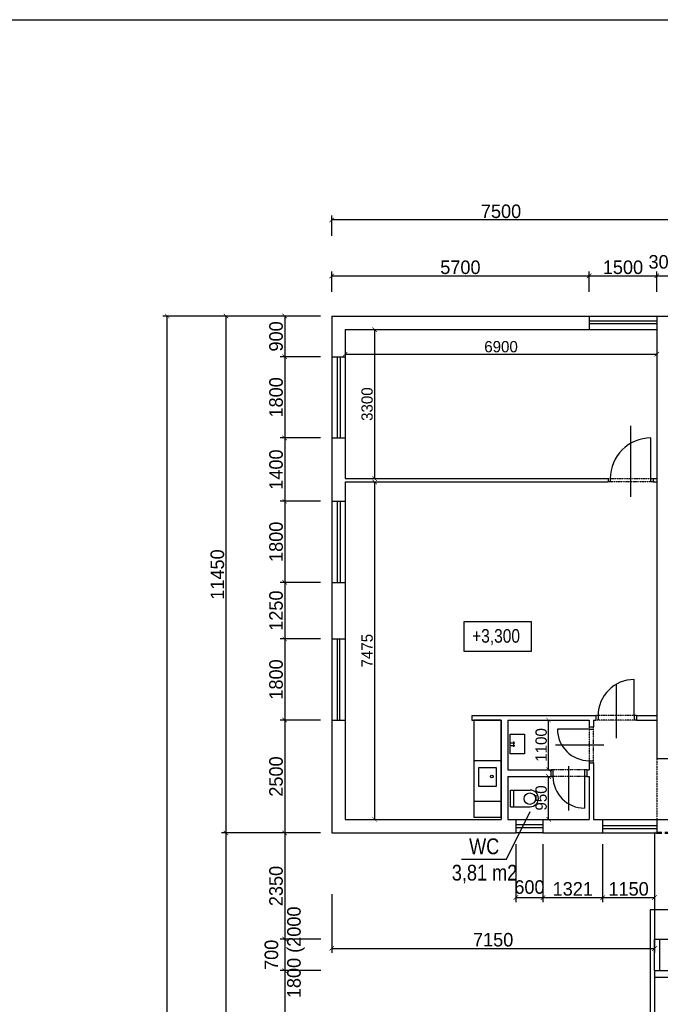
# Model space of a CAD drawing. Header units: millimetres. Extents: x -637441 to -130928, y -380379 to -53767.
# Tile 36 of 193: x -524232 to -510044, y -241704 to -219892. Entities that reach past the tile are written whole.
import ezdxf

# ---------------------------------------------------------------- set-up
doc = ezdxf.new("R2010")
doc.units = ezdxf.units.MM
doc.header["$LTSCALE"] = 10
doc.linetypes.add('ACAD_ISO10W100', pattern=[18.5, 12, -3, 0.5, -3])
doc.linetypes.add('ACAD_ISO12W100', pattern=[22, 12, -3, 0.5, -3, 0.5, -3])
doc.layers.add('_POŽÁR', color=240, linetype='Continuous', lineweight=50)
doc.layers.add('CKKOTY', color=7, linetype='Continuous', lineweight=25)
for name, color, linetype in [('Kóty', 7, 'Continuous'), ('POPIS', 7, 'Continuous'), ('SLABĚ', 7, 'Continuous'), ('Výplně otvorů', 7, 'Continuous'), ('ZARIZOVAKY', 7, 'Continuous'), ('ZDIVO', 6, 'Continuous')]:
    doc.layers.add(name, color=color, linetype=linetype)
doc.styles.add('NARROW', font='txt')
doc.styles.add('TGV styl', font='txt')
doc.dimstyles.new('VNITŘEK 1-200', dxfattribs={"dimtxt": 250, "dimasz": 100, "dimexe": 100, "dimexo": 250, "dimgap": 40, "dimtad": 1, "dimdec": 0, "dimzin": 0, "dimdsep": 46, "dimtxsty": 'TGV styl', "dimblk1": 'ARCHTICK', "dimblk2": 'ARCHTICK', "dimsah": 1, "dimcen": 0.09, "dimclrd": 256, "dimclre": 256, "dimclrt": 220, "dimadec": 0, "dimazin": 0, "dimtfac": 1, "dimtdec": 0, "dimtofl": 0, "dimtmove": 2, "dimatfit": 3, "dimldrblk": 'ARCHTICK', "dimfxl": 150, "dimfxlon": 1, "dimtolj": 1, "dimtzin": 0, "dimarcsym": 0})
doc.dimstyles.new('VNĚJŠEK 1-100', dxfattribs={"dimtxt": 300, "dimasz": 100, "dimexe": 100, "dimexo": 250, "dimgap": 40, "dimtad": 1, "dimdec": 0, "dimzin": 0, "dimdsep": 46, "dimtxsty": 'TGV styl', "dimblk1": 'ARCHTICK', "dimblk2": 'ARCHTICK', "dimsah": 1, "dimcen": 0.09, "dimclrd": 256, "dimclre": 256, "dimclrt": 220, "dimadec": 0, "dimazin": 0, "dimtfac": 1, "dimtdec": 0, "dimtofl": 0, "dimtmove": 2, "dimatfit": 3, "dimldrblk": 'ARCHTICK', "dimfxl": 350, "dimfxlon": 1, "dimtolj": 1, "dimtzin": 0, "dimarcsym": 0})

# ---------------------------------------------------------------- blocks, each defined once
blk = doc.blocks.new('_ArchTick')
at = {"color": 0, "const_width": 0.15}
blk.add_lwpolyline([(-0.5, -0.5), (0.5, 0.5)], dxfattribs=at)
blk = doc.blocks.new('*D190')
at = {"layer": 'DEFPOINTS', "color": 0, "ltscale": 0.35}
for p in [(-517021, -226758), (-517021, -230058), (-516372, -230058)]:
    blk.add_point(p, dxfattribs=at)
at = {"layer": 'Kóty', "lineweight": -2, "ltscale": 0.35}
for p, q in [((-516522, -226758), (-516272, -226758)), ((-516372, -226758), (-516372, -230058)), ((-516522, -230058), (-516272, -230058))]:
    blk.add_line(p, q, dxfattribs=at)
at = {"layer": 'Kóty', "lineweight": -2, "ltscale": 0.35, "xscale": 100, "yscale": 100, "zscale": 100}
for p, rotation in [((-516372, -226758), 90), ((-516372, -230058), 270)]:
    blk.add_blockref('_ArchTick', p, dxfattribs=dict(at, rotation=rotation))
at = {"layer": 'Kóty', "color": 220, "ltscale": 0.35, "insert": (-516537, -228408), "char_height": 250, "attachment_point": 5, "rotation": 90, "style": 'TGV styl'}
blk.add_mtext('\\A1;3300', dxfattribs=at)
blk = doc.blocks.new('*D54')
at = {"layer": 'DEFPOINTS', "color": 0, "ltscale": 0.35}
for p in [(-517021, -230133), (-517021, -237608), (-516372, -237608)]:
    blk.add_point(p, dxfattribs=at)
at = {"layer": 'Kóty', "lineweight": -2, "ltscale": 0.35}
for p, q in [((-516522, -230133), (-516272, -230133)), ((-516372, -230133), (-516372, -237608)), ((-516522, -237608), (-516272, -237608))]:
    blk.add_line(p, q, dxfattribs=at)
at = {"layer": 'Kóty', "lineweight": -2, "ltscale": 0.35, "xscale": 100, "yscale": 100, "zscale": 100}
for p, rotation in [((-516372, -230133), 90), ((-516372, -237608), 270)]:
    blk.add_blockref('_ArchTick', p, dxfattribs=dict(at, rotation=rotation))
at = {"layer": 'Kóty', "color": 220, "ltscale": 0.35, "insert": (-516537, -233870), "char_height": 250, "attachment_point": 5, "rotation": 90, "style": 'TGV styl'}
blk.add_mtext('\\A1;7475', dxfattribs=at)
blk = doc.blocks.new('*D55')
at = {"layer": 'DEFPOINTS', "color": 0, "ltscale": 0.35}
for p in [(-517021, -226758), (-510121, -226758), (-510121, -227302)]:
    blk.add_point(p, dxfattribs=at)
at = {"layer": 'Kóty', "lineweight": -2, "ltscale": 0.35}
for p, q in [((-517021, -227152), (-517021, -227402)), ((-510121, -227152), (-510121, -227402)), ((-517021, -227302), (-510121, -227302))]:
    blk.add_line(p, q, dxfattribs=at)
at = {"layer": 'Kóty', "lineweight": -2, "ltscale": 0.35, "xscale": 100, "yscale": 100, "zscale": 100, "rotation": 180}
blk.add_blockref('_ArchTick', (-517021, -227302), dxfattribs=at)
at = {"layer": 'Kóty', "lineweight": -2, "ltscale": 0.35, "xscale": 100, "yscale": 100, "zscale": 100}
blk.add_blockref('_ArchTick', (-510121, -227302), dxfattribs=at)
at = {"layer": 'Kóty', "color": 220, "ltscale": 0.35, "insert": (-513571, -227137), "char_height": 250, "attachment_point": 5, "style": 'TGV styl'}
blk.add_mtext('\\A1;6900', dxfattribs=at)
blk = doc.blocks.new('*D191')
at = {"layer": 'DEFPOINTS', "color": 0, "ltscale": 0.35}
for p in [(-513421, -236658), (-512517, -236658), (-513421, -237608)]:
    blk.add_point(p, dxfattribs=at)
at = {"layer": 'Kóty', "lineweight": -2, "ltscale": 0.35}
for p, q in [((-512667, -236658), (-512417, -236658)), ((-512517, -237608), (-512517, -236658)), ((-512667, -237608), (-512417, -237608))]:
    blk.add_line(p, q, dxfattribs=at)
at = {"layer": 'Kóty', "lineweight": -2, "ltscale": 0.35, "xscale": 100, "yscale": 100, "zscale": 100}
for p, rotation in [((-512517, -236658), 90), ((-512517, -237608), 270)]:
    blk.add_blockref('_ArchTick', p, dxfattribs=dict(at, rotation=rotation))
at = {"layer": 'Kóty', "color": 220, "ltscale": 0.35, "insert": (-512682, -237133), "char_height": 250, "attachment_point": 5, "rotation": 90, "style": 'TGV styl'}
blk.add_mtext('\\A1;950', dxfattribs=at)
blk = doc.blocks.new('*D192')
at = {"layer": 'DEFPOINTS', "color": 0, "ltscale": 0.35}
for p in [(-513421, -235408), (-512517, -235408), (-513421, -236508)]:
    blk.add_point(p, dxfattribs=at)
at = {"layer": 'Kóty', "lineweight": -2, "ltscale": 0.35}
for p, q in [((-512667, -235408), (-512417, -235408)), ((-512517, -236508), (-512517, -235408)), ((-512667, -236508), (-512417, -236508))]:
    blk.add_line(p, q, dxfattribs=at)
at = {"layer": 'Kóty', "lineweight": -2, "ltscale": 0.35, "xscale": 100, "yscale": 100, "zscale": 100}
for p, rotation in [((-512517, -235408), 90), ((-512517, -236508), 270)]:
    blk.add_blockref('_ArchTick', p, dxfattribs=dict(at, rotation=rotation))
at = {"layer": 'Kóty', "color": 220, "ltscale": 0.35, "insert": (-512682, -235958), "char_height": 250, "attachment_point": 5, "rotation": 90, "style": 'TGV styl'}
blk.add_mtext('\\A1;1100', dxfattribs=at)
blk = doc.blocks.new('*D412')
at = {"layer": 'DEFPOINTS', "color": 0, "ltscale": 0.35}
for p in [(-517321, -226458), (-518363, -227358), (-517321, -227358)]:
    blk.add_point(p, dxfattribs=at)
at = {"layer": 'Kóty', "lineweight": -2, "ltscale": 0.35}
for p, q in [((-517571, -226458), (-518463, -226458)), ((-518363, -226458), (-518363, -227358)), ((-517571, -227358), (-518463, -227358))]:
    blk.add_line(p, q, dxfattribs=at)
at = {"layer": 'Kóty', "lineweight": -2, "ltscale": 0.35, "xscale": 100, "yscale": 100, "zscale": 100}
for p, rotation in [((-518363, -226458), 90), ((-518363, -227358), 270)]:
    blk.add_blockref('_ArchTick', p, dxfattribs=dict(at, rotation=rotation))
at = {"layer": 'Kóty', "color": 220, "ltscale": 0.35, "insert": (-518553, -226908), "char_height": 300, "attachment_point": 5, "rotation": 90, "style": 'TGV styl'}
blk.add_mtext('\\A1;900', dxfattribs=at)
blk = doc.blocks.new('*D413')
at = {"layer": 'DEFPOINTS', "color": 0, "ltscale": 0.35}
for p in [(-517321, -227358), (-518363, -229158), (-517321, -229158)]:
    blk.add_point(p, dxfattribs=at)
at = {"layer": 'Kóty', "lineweight": -2, "ltscale": 0.35}
for p, q in [((-517571, -227358), (-518463, -227358)), ((-518363, -227358), (-518363, -229158)), ((-517571, -229158), (-518463, -229158))]:
    blk.add_line(p, q, dxfattribs=at)
at = {"layer": 'Kóty', "lineweight": -2, "ltscale": 0.35, "xscale": 100, "yscale": 100, "zscale": 100}
for p, rotation in [((-518363, -227358), 90), ((-518363, -229158), 270)]:
    blk.add_blockref('_ArchTick', p, dxfattribs=dict(at, rotation=rotation))
at = {"layer": 'Kóty', "color": 220, "ltscale": 0.35, "insert": (-518553, -228258), "char_height": 300, "attachment_point": 5, "rotation": 90, "style": 'TGV styl'}
blk.add_mtext('\\A1;1800', dxfattribs=at)
blk = doc.blocks.new('*D414')
at = {"layer": 'DEFPOINTS', "color": 0, "ltscale": 0.35}
for p in [(-517321, -229158), (-518363, -230558), (-517321, -230558)]:
    blk.add_point(p, dxfattribs=at)
at = {"layer": 'Kóty', "lineweight": -2, "ltscale": 0.35}
for p, q in [((-517571, -229158), (-518463, -229158)), ((-518363, -229158), (-518363, -230558)), ((-517571, -230558), (-518463, -230558))]:
    blk.add_line(p, q, dxfattribs=at)
at = {"layer": 'Kóty', "lineweight": -2, "ltscale": 0.35, "xscale": 100, "yscale": 100, "zscale": 100}
for p, rotation in [((-518363, -229158), 90), ((-518363, -230558), 270)]:
    blk.add_blockref('_ArchTick', p, dxfattribs=dict(at, rotation=rotation))
at = {"layer": 'Kóty', "color": 220, "ltscale": 0.35, "insert": (-518553, -229858), "char_height": 300, "attachment_point": 5, "rotation": 90, "style": 'TGV styl'}
blk.add_mtext('\\A1;1400', dxfattribs=at)
blk = doc.blocks.new('*D415')
at = {"layer": 'DEFPOINTS', "color": 0, "ltscale": 0.35}
for p in [(-517321, -230558), (-518363, -232358), (-517321, -232358)]:
    blk.add_point(p, dxfattribs=at)
at = {"layer": 'Kóty', "lineweight": -2, "ltscale": 0.35}
for p, q in [((-517571, -230558), (-518463, -230558)), ((-518363, -230558), (-518363, -232358)), ((-517571, -232358), (-518463, -232358))]:
    blk.add_line(p, q, dxfattribs=at)
at = {"layer": 'Kóty', "lineweight": -2, "ltscale": 0.35, "xscale": 100, "yscale": 100, "zscale": 100}
for p, rotation in [((-518363, -230558), 90), ((-518363, -232358), 270)]:
    blk.add_blockref('_ArchTick', p, dxfattribs=dict(at, rotation=rotation))
at = {"layer": 'Kóty', "color": 220, "ltscale": 0.35, "insert": (-518553, -231458), "char_height": 300, "attachment_point": 5, "rotation": 90, "style": 'TGV styl'}
blk.add_mtext('\\A1;1800', dxfattribs=at)
blk = doc.blocks.new('*D416')
at = {"layer": 'DEFPOINTS', "color": 0, "ltscale": 0.35}
for p in [(-517321, -232358), (-518363, -233608), (-517321, -233608)]:
    blk.add_point(p, dxfattribs=at)
at = {"layer": 'Kóty', "lineweight": -2, "ltscale": 0.35}
for p, q in [((-517571, -232358), (-518463, -232358)), ((-518363, -232358), (-518363, -233608)), ((-517571, -233608), (-518463, -233608))]:
    blk.add_line(p, q, dxfattribs=at)
at = {"layer": 'Kóty', "lineweight": -2, "ltscale": 0.35, "xscale": 100, "yscale": 100, "zscale": 100}
for p, rotation in [((-518363, -232358), 90), ((-518363, -233608), 270)]:
    blk.add_blockref('_ArchTick', p, dxfattribs=dict(at, rotation=rotation))
at = {"layer": 'Kóty', "color": 220, "ltscale": 0.35, "insert": (-518553, -232983), "char_height": 300, "attachment_point": 5, "rotation": 90, "style": 'TGV styl'}
blk.add_mtext('\\A1;1250', dxfattribs=at)
blk = doc.blocks.new('*D417')
at = {"layer": 'DEFPOINTS', "color": 0, "ltscale": 0.35}
for p in [(-517321, -233608), (-518363, -235408), (-517321, -235408)]:
    blk.add_point(p, dxfattribs=at)
at = {"layer": 'Kóty', "lineweight": -2, "ltscale": 0.35}
for p, q in [((-517571, -233608), (-518463, -233608)), ((-518363, -233608), (-518363, -235408)), ((-517571, -235408), (-518463, -235408))]:
    blk.add_line(p, q, dxfattribs=at)
at = {"layer": 'Kóty', "lineweight": -2, "ltscale": 0.35, "xscale": 100, "yscale": 100, "zscale": 100}
for p, rotation in [((-518363, -233608), 90), ((-518363, -235408), 270)]:
    blk.add_blockref('_ArchTick', p, dxfattribs=dict(at, rotation=rotation))
at = {"layer": 'Kóty', "color": 220, "ltscale": 0.35, "insert": (-518553, -234508), "char_height": 300, "attachment_point": 5, "rotation": 90, "style": 'TGV styl'}
blk.add_mtext('\\A1;1800', dxfattribs=at)
blk = doc.blocks.new('*D418')
at = {"layer": 'DEFPOINTS', "color": 0, "ltscale": 0.35}
for p in [(-517321, -235408), (-518363, -237908), (-517321, -237908)]:
    blk.add_point(p, dxfattribs=at)
at = {"layer": 'Kóty', "lineweight": -2, "ltscale": 0.35}
for p, q in [((-517571, -235408), (-518463, -235408)), ((-518363, -235408), (-518363, -237908)), ((-517571, -237908), (-518463, -237908))]:
    blk.add_line(p, q, dxfattribs=at)
at = {"layer": 'Kóty', "lineweight": -2, "ltscale": 0.35, "xscale": 100, "yscale": 100, "zscale": 100}
for p, rotation in [((-518363, -235408), 90), ((-518363, -237908), 270)]:
    blk.add_blockref('_ArchTick', p, dxfattribs=dict(at, rotation=rotation))
at = {"layer": 'Kóty', "color": 220, "ltscale": 0.35, "insert": (-518553, -236658), "char_height": 300, "attachment_point": 5, "rotation": 90, "style": 'TGV styl'}
blk.add_mtext('\\A1;2500', dxfattribs=at)
blk = doc.blocks.new('*D419')
at = {"layer": 'DEFPOINTS', "color": 0, "ltscale": 0.35}
for p in [(-517321, -237908), (-518363, -240258), (-510171, -240258)]:
    blk.add_point(p, dxfattribs=at)
at = {"layer": 'Kóty', "lineweight": -2, "ltscale": 0.35}
for p, q in [((-517571, -237908), (-518463, -237908)), ((-518363, -237908), (-518363, -240258)), ((-517563, -240258), (-518463, -240258))]:
    blk.add_line(p, q, dxfattribs=at)
at = {"layer": 'Kóty', "lineweight": -2, "ltscale": 0.35, "xscale": 100, "yscale": 100, "zscale": 100}
for p, rotation in [((-518363, -237908), 90), ((-518363, -240258), 270)]:
    blk.add_blockref('_ArchTick', p, dxfattribs=dict(at, rotation=rotation))
at = {"layer": 'Kóty', "color": 220, "ltscale": 0.35, "insert": (-518553, -239083), "char_height": 300, "attachment_point": 5, "rotation": 90, "style": 'TGV styl'}
blk.add_mtext('\\A1;2350', dxfattribs=at)
blk = doc.blocks.new('*D420')
at = {"layer": 'DEFPOINTS', "color": 0, "ltscale": 0.35}
for p in [(-510171, -240258), (-518363, -240958), (-510171, -240958)]:
    blk.add_point(p, dxfattribs=at)
at = {"layer": 'Kóty', "lineweight": -2, "ltscale": 0.35}
for p, q in [((-517563, -240258), (-518463, -240258)), ((-518363, -240258), (-518363, -240958)), ((-517563, -240958), (-518463, -240958))]:
    blk.add_line(p, q, dxfattribs=at)
at = {"layer": 'Kóty', "lineweight": -2, "ltscale": 0.35, "xscale": 100, "yscale": 100, "zscale": 100}
for p, rotation in [((-518363, -240258), 90), ((-518363, -240958), 270)]:
    blk.add_blockref('_ArchTick', p, dxfattribs=dict(at, rotation=rotation))
at = {"layer": 'Kóty', "color": 220, "ltscale": 0.35, "insert": (-518363, -240608), "char_height": 300, "attachment_point": 5, "rotation": 90, "style": 'TGV styl'}
blk.add_mtext('\\A1;700\\P 1800 (2000', dxfattribs=at)
blk = doc.blocks.new('*D421')
at = {"layer": 'DEFPOINTS', "color": 0, "ltscale": 0.35}
for p in [(-510171, -240958), (-518363, -247278), (-510171, -247278)]:
    blk.add_point(p, dxfattribs=at)
at = {"layer": 'Kóty', "lineweight": -2, "ltscale": 0.35}
for p, q in [((-517563, -240958), (-518463, -240958)), ((-518363, -240958), (-518363, -247278)), ((-517563, -247278), (-518463, -247278))]:
    blk.add_line(p, q, dxfattribs=at)
at = {"layer": 'Kóty', "lineweight": -2, "ltscale": 0.35, "xscale": 100, "yscale": 100, "zscale": 100}
for p, rotation in [((-518363, -240958), 90), ((-518363, -247278), 270)]:
    blk.add_blockref('_ArchTick', p, dxfattribs=dict(at, rotation=rotation))
at = {"layer": 'Kóty', "color": 220, "ltscale": 0.35, "insert": (-518553, -244118), "char_height": 300, "attachment_point": 5, "rotation": 90, "style": 'TGV styl'}
blk.add_mtext('\\A1;6320', dxfattribs=at)
blk = doc.blocks.new('*D428')
at = {"layer": 'DEFPOINTS', "color": 0, "ltscale": 0.35}
for p in [(-517321, -226458), (-519663, -237908), (-517321, -237908)]:
    blk.add_point(p, dxfattribs=at)
at = {"layer": 'Kóty', "lineweight": -2, "ltscale": 0.35}
for p, q in [((-518463, -226458), (-519763, -226458)), ((-519663, -226458), (-519663, -237908)), ((-518463, -237908), (-519763, -237908))]:
    blk.add_line(p, q, dxfattribs=at)
at = {"layer": 'Kóty', "lineweight": -2, "ltscale": 0.35, "xscale": 100, "yscale": 100, "zscale": 100}
for p, rotation in [((-519663, -226458), 90), ((-519663, -237908), 270)]:
    blk.add_blockref('_ArchTick', p, dxfattribs=dict(at, rotation=rotation))
at = {"layer": 'Kóty', "color": 220, "ltscale": 0.35, "insert": (-519853, -232183), "char_height": 300, "attachment_point": 5, "rotation": 90, "style": 'TGV styl'}
blk.add_mtext('\\A1;11450', dxfattribs=at)
blk = doc.blocks.new('*D429')
at = {"layer": 'DEFPOINTS', "color": 0, "ltscale": 0.35}
for p in [(-517321, -237908), (-519663, -256068), (-510371, -256068)]:
    blk.add_point(p, dxfattribs=at)
at = {"layer": 'Kóty', "lineweight": -2, "ltscale": 0.35}
for p, q in [((-518463, -237908), (-519763, -237908)), ((-519663, -237908), (-519663, -256068)), ((-518463, -256068), (-519763, -256068))]:
    blk.add_line(p, q, dxfattribs=at)
at = {"layer": 'Kóty', "lineweight": -2, "ltscale": 0.35, "xscale": 100, "yscale": 100, "zscale": 100}
for p, rotation in [((-519663, -237908), 90), ((-519663, -256068), 270)]:
    blk.add_blockref('_ArchTick', p, dxfattribs=dict(at, rotation=rotation))
at = {"layer": 'Kóty', "color": 220, "ltscale": 0.35, "insert": (-519853, -246988), "char_height": 300, "attachment_point": 5, "rotation": 90, "style": 'TGV styl'}
blk.add_mtext('\\A1;18160', dxfattribs=at)
blk = doc.blocks.new('*D62')
at = {"layer": 'DEFPOINTS', "color": 0, "ltscale": 0.35}
for p in [(-520963, -226458), (-517746, -226458), (-510796, -286848)]:
    blk.add_point(p, dxfattribs=at)
at = {"layer": 'Kóty', "lineweight": -2, "ltscale": 0.35}
for p, q in [((-519763, -226458), (-521063, -226458)), ((-520963, -286848), (-520963, -226458)), ((-519763, -286848), (-521063, -286848))]:
    blk.add_line(p, q, dxfattribs=at)
at = {"layer": 'Kóty', "lineweight": -2, "ltscale": 0.35, "xscale": 100, "yscale": 100, "zscale": 100}
for p, rotation in [((-520963, -226458), 90), ((-520963, -286848), 270)]:
    blk.add_blockref('_ArchTick', p, dxfattribs=dict(at, rotation=rotation))
at = {"layer": 'Kóty', "color": 220, "ltscale": 0.35, "insert": (-521153, -256653), "char_height": 300, "attachment_point": 5, "rotation": 90, "style": 'TGV styl'}
blk.add_mtext('\\A1;60390', dxfattribs=at)
blk = doc.blocks.new('*D430')
at = {"layer": 'DEFPOINTS', "color": 0, "ltscale": 0.35}
for p in [(-513242, -237908), (-512642, -237908), (-512642, -239339)]:
    blk.add_point(p, dxfattribs=at)
at = {"layer": 'Kóty', "lineweight": -2, "ltscale": 0.35}
for p, q in [((-513242, -238158), (-513242, -239439)), ((-512642, -238158), (-512642, -239439)), ((-513242, -239339), (-512642, -239339))]:
    blk.add_line(p, q, dxfattribs=at)
at = {"layer": 'Kóty', "lineweight": -2, "ltscale": 0.35, "xscale": 100, "yscale": 100, "zscale": 100, "rotation": 180}
blk.add_blockref('_ArchTick', (-513242, -239339), dxfattribs=at)
at = {"layer": 'Kóty', "lineweight": -2, "ltscale": 0.35, "xscale": 100, "yscale": 100, "zscale": 100}
blk.add_blockref('_ArchTick', (-512642, -239339), dxfattribs=at)
at = {"layer": 'Kóty', "color": 220, "ltscale": 0.35, "insert": (-512942, -239108), "char_height": 300, "attachment_point": 5, "style": 'TGV styl'}
blk.add_mtext('\\A1;600', dxfattribs=at)
blk = doc.blocks.new('*D431')
at = {"layer": 'DEFPOINTS', "color": 0, "ltscale": 0.35}
for p in [(-512642, -237908), (-511321, -237908), (-511321, -239339)]:
    blk.add_point(p, dxfattribs=at)
at = {"layer": 'Kóty', "lineweight": -2, "ltscale": 0.35}
for p, q in [((-512642, -238158), (-512642, -239439)), ((-511321, -238158), (-511321, -239439)), ((-512642, -239339), (-511321, -239339))]:
    blk.add_line(p, q, dxfattribs=at)
at = {"layer": 'Kóty', "lineweight": -2, "ltscale": 0.35, "xscale": 100, "yscale": 100, "zscale": 100, "rotation": 180}
blk.add_blockref('_ArchTick', (-512642, -239339), dxfattribs=at)
at = {"layer": 'Kóty', "lineweight": -2, "ltscale": 0.35, "xscale": 100, "yscale": 100, "zscale": 100}
blk.add_blockref('_ArchTick', (-511321, -239339), dxfattribs=at)
at = {"layer": 'Kóty', "color": 220, "ltscale": 0.35, "insert": (-511982, -239149), "char_height": 300, "attachment_point": 5, "style": 'TGV styl'}
blk.add_mtext('\\A1;1321', dxfattribs=at)
blk = doc.blocks.new('*D432')
at = {"layer": 'DEFPOINTS', "color": 0, "ltscale": 0.35}
for p in [(-511321, -237908), (-510171, -237908), (-510171, -239339)]:
    blk.add_point(p, dxfattribs=at)
at = {"layer": 'Kóty', "lineweight": -2, "ltscale": 0.35}
for p, q in [((-511321, -238158), (-511321, -239439)), ((-510171, -238158), (-510171, -239439)), ((-511321, -239339), (-510171, -239339))]:
    blk.add_line(p, q, dxfattribs=at)
at = {"layer": 'Kóty', "lineweight": -2, "ltscale": 0.35, "xscale": 100, "yscale": 100, "zscale": 100, "rotation": 180}
blk.add_blockref('_ArchTick', (-511321, -239339), dxfattribs=at)
at = {"layer": 'Kóty', "lineweight": -2, "ltscale": 0.35, "xscale": 100, "yscale": 100, "zscale": 100}
blk.add_blockref('_ArchTick', (-510171, -239339), dxfattribs=at)
at = {"layer": 'Kóty', "color": 220, "ltscale": 0.35, "insert": (-510746, -239149), "char_height": 300, "attachment_point": 5, "style": 'TGV styl'}
blk.add_mtext('\\A1;1150', dxfattribs=at)
blk = doc.blocks.new('*D433')
at = {"layer": 'DEFPOINTS', "color": 0, "ltscale": 0.35}
for p in [(-517321, -237908), (-510171, -237908), (-510171, -240465)]:
    blk.add_point(p, dxfattribs=at)
at = {"layer": 'Kóty', "lineweight": -2, "ltscale": 0.35}
for p, q in [((-517321, -239265), (-517321, -240565)), ((-510171, -239265), (-510171, -240565)), ((-517321, -240465), (-510171, -240465))]:
    blk.add_line(p, q, dxfattribs=at)
at = {"layer": 'Kóty', "lineweight": -2, "ltscale": 0.35, "xscale": 100, "yscale": 100, "zscale": 100, "rotation": 180}
blk.add_blockref('_ArchTick', (-517321, -240465), dxfattribs=at)
at = {"layer": 'Kóty', "lineweight": -2, "ltscale": 0.35, "xscale": 100, "yscale": 100, "zscale": 100}
blk.add_blockref('_ArchTick', (-510171, -240465), dxfattribs=at)
at = {"layer": 'Kóty', "color": 220, "ltscale": 0.35, "insert": (-513746, -240275), "char_height": 300, "attachment_point": 5, "style": 'TGV styl'}
blk.add_mtext('\\A1;7150', dxfattribs=at)
blk = doc.blocks.new('*D434')
at = {"layer": 'DEFPOINTS', "color": 0, "ltscale": 0.35}
for p in [(-511621, -225568), (-517321, -226458), (-511621, -226458)]:
    blk.add_point(p, dxfattribs=at)
at = {"layer": 'Kóty', "lineweight": -2, "ltscale": 0.35}
for p, q in [((-517321, -225918), (-517321, -225468)), ((-511621, -225918), (-511621, -225468)), ((-517321, -225568), (-511621, -225568))]:
    blk.add_line(p, q, dxfattribs=at)
at = {"layer": 'Kóty', "lineweight": -2, "ltscale": 0.35, "xscale": 100, "yscale": 100, "zscale": 100, "rotation": 180}
blk.add_blockref('_ArchTick', (-517321, -225568), dxfattribs=at)
at = {"layer": 'Kóty', "lineweight": -2, "ltscale": 0.35, "xscale": 100, "yscale": 100, "zscale": 100}
blk.add_blockref('_ArchTick', (-511621, -225568), dxfattribs=at)
at = {"layer": 'Kóty', "color": 220, "ltscale": 0.35, "insert": (-514471, -225378), "char_height": 300, "attachment_point": 5, "style": 'TGV styl'}
blk.add_mtext('\\A1;5700', dxfattribs=at)
blk = doc.blocks.new('*D435')
at = {"layer": 'DEFPOINTS', "color": 0, "ltscale": 0.35}
for p in [(-510121, -225568), (-511621, -226458), (-510121, -226458)]:
    blk.add_point(p, dxfattribs=at)
at = {"layer": 'Kóty', "lineweight": -2, "ltscale": 0.35}
for p, q in [((-511621, -225918), (-511621, -225468)), ((-510121, -225918), (-510121, -225468)), ((-511621, -225568), (-510121, -225568))]:
    blk.add_line(p, q, dxfattribs=at)
at = {"layer": 'Kóty', "lineweight": -2, "ltscale": 0.35, "xscale": 100, "yscale": 100, "zscale": 100, "rotation": 180}
blk.add_blockref('_ArchTick', (-511621, -225568), dxfattribs=at)
at = {"layer": 'Kóty', "lineweight": -2, "ltscale": 0.35, "xscale": 100, "yscale": 100, "zscale": 100}
blk.add_blockref('_ArchTick', (-510121, -225568), dxfattribs=at)
at = {"layer": 'Kóty', "color": 220, "ltscale": 0.35, "insert": (-510871, -225378), "char_height": 300, "attachment_point": 5, "style": 'TGV styl'}
blk.add_mtext('\\A1;1500', dxfattribs=at)
blk = doc.blocks.new('*D436')
at = {"layer": 'DEFPOINTS', "color": 0, "ltscale": 0.35}
for p in [(-509821, -225568), (-510121, -226458), (-509821, -226458)]:
    blk.add_point(p, dxfattribs=at)
at = {"layer": 'Kóty', "lineweight": -2, "ltscale": 0.35}
for p, q in [((-510121, -225918), (-510121, -225468)), ((-509821, -225918), (-509821, -225468)), ((-510121, -225568), (-509821, -225568))]:
    blk.add_line(p, q, dxfattribs=at)
at = {"layer": 'Kóty', "lineweight": -2, "ltscale": 0.35, "xscale": 100, "yscale": 100, "zscale": 100, "rotation": 180}
blk.add_blockref('_ArchTick', (-510121, -225568), dxfattribs=at)
at = {"layer": 'Kóty', "lineweight": -2, "ltscale": 0.35, "xscale": 100, "yscale": 100, "zscale": 100}
blk.add_blockref('_ArchTick', (-509821, -225568), dxfattribs=at)
at = {"layer": 'Kóty', "color": 220, "ltscale": 0.35, "insert": (-509971, -225258), "char_height": 300, "attachment_point": 5, "style": 'TGV styl'}
blk.add_mtext('\\A1;300', dxfattribs=at)
blk = doc.blocks.new('*D440')
at = {"layer": 'DEFPOINTS', "color": 0, "ltscale": 0.35}
for p in [(-517321, -224328), (-517321, -226458), (-509821, -226458)]:
    blk.add_point(p, dxfattribs=at)
at = {"layer": 'Kóty', "lineweight": -2, "ltscale": 0.35}
for p, q in [((-517321, -224678), (-517321, -224228)), ((-509821, -224678), (-509821, -224228)), ((-509821, -224328), (-517321, -224328))]:
    blk.add_line(p, q, dxfattribs=at)
at = {"layer": 'Kóty', "lineweight": -2, "ltscale": 0.35, "xscale": 100, "yscale": 100, "zscale": 100, "rotation": 180}
blk.add_blockref('_ArchTick', (-517321, -224328), dxfattribs=at)
at = {"layer": 'Kóty', "lineweight": -2, "ltscale": 0.35, "xscale": 100, "yscale": 100, "zscale": 100}
blk.add_blockref('_ArchTick', (-509821, -224328), dxfattribs=at)
at = {"layer": 'Kóty', "color": 220, "ltscale": 0.35, "insert": (-513571, -224138), "char_height": 300, "attachment_point": 5, "style": 'TGV styl'}
blk.add_mtext('\\A1;7500', dxfattribs=at)

msp = doc.modelspace()

# ---------------------------------------------------------------- linework, layer by layer
at = {"layer": '_POŽÁR', "linetype": 'ACAD_ISO10W100'}
msp.add_line((-509821.228, -237907.964), (-510171.228, -237907.964), dxfattribs=at)
at = {"layer": 'CKKOTY', "color": 7}
msp.add_lwpolyline([(-529386.051, -219891.55), (-434886.051, -219891.55), (-434886.051, -308991.55), (-529386.051, -308991.55)], close=True, dxfattribs=at)
at = {"layer": 'Kóty'}
for p, q in [((-510701.228, -228890.031), (-510701.228, -230460.267)), ((-511021.228, -234629.889), (-511021.228, -235810.267)), ((-512366.336, -235957.964), (-511296.051, -235957.964)), ((-512073.71, -236429.048), (-512073.71, -237406.79))]:
    msp.add_line(p, q, dxfattribs=at)
at = {"layer": 'Kóty', "ltscale": 0.35}
for p, q in [((-513448.961, -238486.769), (-512926.674, -237430.784)), ((-514448.961, -238486.769), (-513448.961, -238486.769))]:
    msp.add_line(p, q, dxfattribs=at)
at = {"layer": 'Kóty'}
msp.add_lwpolyline([(-514397.842, -233878.955), (-512894.012, -233878.955), (-512894.012, -233228.411), (-514397.842, -233228.411)], close=True, dxfattribs=at)
at = {"layer": 'SLABĚ'}
for p, q in [((-511621.228, -226457.964), (-510121.228, -226457.964)), ((-511621.228, -226757.964), (-510121.228, -226757.964)), ((-517321.228, -227357.964), (-517321.228, -229157.964)), ((-517021.228, -227357.964), (-517021.228, -229157.964)), ((-517321.228, -230557.964), (-517321.228, -232357.964)), ((-517021.228, -230557.964), (-517021.228, -232357.964)), ((-517321.228, -233607.964), (-517321.228, -235407.964)), ((-517021.228, -233607.964), (-517021.228, -235407.964)), ((-513571.228, -236307.941), (-514171.228, -236307.941)), ((-513571.228, -237207.941), (-514171.228, -237207.941)), ((-513242.242, -237607.964), (-512642.242, -237607.964)), ((-511321.228, -237607.964), (-510121.228, -237607.964)), ((-512642.242, -237907.964), (-513242.242, -237907.964)), ((-511321.228, -237907.964), (-510171.228, -237907.964)), ((-510271.228, -239607.964), (-510271.228, -249357.964)), ((-510171.228, -239607.964), (-510271.228, -239607.964)), ((-510171.228, -239607.964), (-510171.228, -240257.964))]:
    msp.add_line(p, q, dxfattribs=at)
at = {"layer": 'SLABĚ', "linetype": 'ACAD_ISO12W100', "ltscale": 0.25}
msp.add_line((-510121.228, -236257.964), (-510121.228, -237607.964), dxfattribs=at)
at = {"layer": 'SLABĚ', "ltscale": 0.35}
for p, q in [((-509871.228, -239607.964), (-510171.228, -239607.964)), ((-510171.228, -240957.964), (-510171.228, -240257.964))]:
    msp.add_line(p, q, dxfattribs=at)
at = {"layer": 'SLABĚ'}
msp.add_lwpolyline([(-513571.228, -235407.964), (-514171.228, -235407.964), (-514171.228, -237557.964), (-513571.228, -237557.964)], close=True, dxfattribs=at)
at = {"layer": 'Výplně otvorů'}
for p, q in [((-511621.228, -226564.212), (-510121.228, -226564.212)), ((-511621.228, -226624.577), (-510121.228, -226624.577)), ((-517200.251, -227357.964), (-517200.251, -229157.964)), ((-517134.188, -227357.964), (-517134.188, -229157.964)), ((-510251.228, -230132.964), (-510251.228, -229157.964)), ((-517200.251, -230557.964), (-517200.251, -232357.964)), ((-517134.188, -230557.964), (-517134.188, -232357.964)), ((-517200.251, -233607.964), (-517200.251, -235407.964)), ((-517146.515, -233607.964), (-517146.515, -235407.964)), ((-510621.228, -235307.964), (-510621.228, -234507.964)), ((-511421.228, -235307.964), (-511421.228, -235407.964)), ((-510621.228, -235307.964), (-510621.228, -235407.964)), ((-511621.228, -235607.964), (-512321.228, -235607.964)), ((-511621.228, -235607.964), (-511521.228, -235607.964)), ((-511621.228, -236307.964), (-511521.228, -236307.964)), ((-512421.228, -236507.964), (-512421.228, -236657.964)), ((-511721.228, -236507.964), (-511721.228, -236657.964)), ((-511721.228, -236657.964), (-511721.228, -237357.964)), ((-513242.242, -237718.997), (-512642.242, -237718.997)), ((-511321.228, -237740.529), (-510121.228, -237740.529)), ((-513242.242, -237784.824), (-512642.242, -237784.824)), ((-511321.228, -237806.233), (-510121.228, -237806.233)), ((-509871.228, -241107.964), (-510171.228, -241107.964))]:
    msp.add_line(p, q, dxfattribs=at)
at = {"layer": 'Výplně otvorů', "linetype": 'ACAD_ISO12W100', "lineweight": -3, "ltscale": 0.175}
for p, q in [((-511201.228, -230057.964), (-510201.228, -230057.964)), ((-510201.228, -230132.964), (-511201.228, -230132.964)), ((-510571.228, -235307.964), (-511471.228, -235307.964)), ((-511621.228, -235557.964), (-511621.228, -236357.964)), ((-511521.228, -236357.964), (-511521.228, -235557.964)), ((-510571.228, -235405.803), (-511471.228, -235405.803)), ((-511671.228, -236507.964), (-512471.228, -236507.964)), ((-511671.228, -236657.964), (-512471.228, -236657.964))]:
    msp.add_line(p, q, dxfattribs=at)
at = {"layer": 'Výplně otvorů', "ltscale": 0.35}
for p, q in [((-511151.228, -230057.964), (-511151.228, -230132.964)), ((-510051.228, -240957.964), (-510051.228, -240257.964))]:
    msp.add_line(p, q, dxfattribs=at)
for centre, radius, start, end in [((-510251.228, -230057.964), 900, 90, 180), ((-510621.228, -235307.964), 800, 90, 180), ((-511621.228, -235607.964), 700, 180, 270), ((-511721.228, -236657.964), 700, 180, 270)]:
    msp.add_arc(centre, radius, start, end, dxfattribs=at)
at = {"layer": 'ZARIZOVAKY'}
for p, q in [((-513373.436, -235717.654), (-513053.436, -235717.654)), ((-513373.436, -235717.654), (-513373.436, -236157.654)), ((-513053.436, -235717.654), (-513053.436, -236157.654)), ((-513373.436, -235909.654), (-513266.236, -235909.654)), ((-513373.436, -235970.454), (-513266.236, -235970.454)), ((-513296.636, -235884.854), (-513296.636, -236000.054)), ((-513053.436, -236157.654), (-513373.436, -236157.654)), ((-513362.145, -236957.812), (-512923.674, -236957.812)), ((-513362.145, -237327.812), (-513362.145, -236957.812)), ((-513291.724, -236957.812), (-513291.724, -237327.812)), ((-513362.145, -237327.812), (-512923.674, -237327.812))]:
    msp.add_line(p, q, dxfattribs=at)
msp.add_lwpolyline([(-513669.647, -236467.964), (-514069.647, -236467.964), (-514069.647, -236867.964), (-513669.647, -236867.964)], close=True, dxfattribs=at)
for centre, radius in [((-513777.289, -236657.401), 30), ((-512934.676, -237148.084), 126.207)]:
    msp.add_circle(centre, radius, dxfattribs=at)
msp.add_arc((-512927.178, -237142.812), 185.033, 271.0849231, 88.9150769, dxfattribs=at)
at = {"layer": 'ZDIVO'}
for p, q in [((-517321.228, -226457.964), (-511621.228, -226457.964)), ((-517321.228, -226457.964), (-517321.228, -227357.964)), ((-514371.228, -226457.964), (-511621.228, -226457.964)), ((-511621.228, -226457.964), (-511621.228, -226757.964)), ((-510121.228, -226457.964), (-510121.228, -236257.964)), ((-510121.228, -226457.964), (-509821.228, -226457.964)), ((-517021.228, -226757.964), (-511771.228, -226757.964)), ((-517021.228, -226757.964), (-517021.228, -227357.964)), ((-514371.228, -226757.964), (-511621.228, -226757.964)), ((-517321.228, -227357.964), (-517021.228, -227357.964)), ((-517321.228, -229157.964), (-517321.228, -230557.964)), ((-517321.228, -229157.964), (-517021.228, -229157.964)), ((-517021.228, -229157.964), (-517021.228, -230057.964)), ((-517021.228, -230057.964), (-511201.228, -230057.964)), ((-511201.228, -230057.964), (-511201.228, -230132.964)), ((-510201.228, -230057.964), (-510201.228, -230132.964)), ((-510201.228, -230057.964), (-510121.228, -230057.964)), ((-517021.228, -230132.964), (-517021.228, -230557.964)), ((-517021.228, -230132.964), (-511201.228, -230132.964)), ((-510201.228, -230132.964), (-510121.228, -230132.964)), ((-517321.228, -230557.964), (-517021.228, -230557.964)), ((-517321.228, -232357.964), (-517021.228, -232357.964)), ((-517321.228, -232357.964), (-517321.228, -233607.964)), ((-517021.228, -232357.964), (-517021.228, -233607.964)), ((-517321.228, -233607.964), (-517021.228, -233607.964)), ((-514221.228, -235307.964), (-514221.228, -235407.964)), ((-514221.228, -235307.964), (-511471.228, -235307.964)), ((-511471.228, -235307.964), (-511471.228, -235407.964)), ((-510571.228, -235307.964), (-510571.228, -235407.964)), ((-510571.228, -235307.964), (-510121.228, -235307.964)), ((-517321.228, -235407.964), (-517321.228, -237907.964)), ((-517321.228, -235407.964), (-517021.228, -235407.964)), ((-517021.228, -235407.964), (-517021.228, -237607.964)), ((-514221.228, -235407.964), (-513571.228, -235407.964)), ((-513571.228, -235407.964), (-513571.228, -237607.964)), ((-513421.228, -235407.964), (-513421.228, -236507.964)), ((-513421.228, -235407.964), (-511621.228, -235407.964)), ((-511621.228, -235407.964), (-511621.228, -235557.964)), ((-511621.228, -235557.964), (-511521.228, -235557.964)), ((-511521.228, -235407.964), (-511521.228, -235557.964)), ((-511521.228, -235407.964), (-511471.228, -235407.964)), ((-510571.228, -235407.964), (-510121.228, -235407.964)), ((-511621.228, -236357.964), (-511621.228, -236507.964)), ((-511621.228, -236357.964), (-511521.228, -236357.964)), ((-511521.228, -236357.964), (-511521.228, -237607.964)), ((-510121.228, -236257.964), (-509821.228, -236257.964)), ((-513421.228, -236507.964), (-512471.228, -236507.964)), ((-513421.228, -236657.964), (-513421.228, -237607.964)), ((-513421.228, -236657.964), (-512471.228, -236657.964)), ((-512471.228, -236507.964), (-512471.228, -236657.964)), ((-511671.228, -236507.964), (-511671.228, -236657.964)), ((-511671.228, -236507.964), (-511621.228, -236507.964)), ((-511671.228, -236657.964), (-511621.228, -236657.964)), ((-511621.228, -236657.964), (-511621.228, -237607.964)), ((-517321.228, -237480.206), (-517321.228, -237907.964)), ((-517021.228, -237607.964), (-513571.228, -237607.964)), ((-513421.228, -237607.964), (-513242.242, -237607.964)), ((-513242.242, -237607.964), (-513242.242, -237907.964)), ((-512642.242, -237607.964), (-511621.228, -237607.964)), ((-512642.242, -237607.964), (-512642.242, -237907.964)), ((-511521.228, -237607.964), (-511321.228, -237607.964)), ((-511321.228, -237607.964), (-511321.228, -237907.964)), ((-510121.228, -237607.964), (-508871.228, -237607.964)), ((-510121.228, -237607.964), (-510121.228, -237907.964)), ((-517321.228, -237907.964), (-513242.242, -237907.964)), ((-512642.242, -237907.964), (-511321.228, -237907.964)), ((-510171.228, -237907.964), (-510171.228, -240257.964)), ((-510171.228, -237907.964), (-510121.228, -237907.964)), ((-510171.228, -240257.964), (-509856.228, -240257.964)), ((-510171.228, -240957.964), (-510171.228, -247277.964)), ((-510171.228, -240957.964), (-509856.228, -240957.964))]:
    msp.add_line(p, q, dxfattribs=at)

# ---------------------------------------------------------------- texts
at = {"layer": 'POPIS', "style": 'NARROW'}
msp.add_text('+3,300', height=300, dxfattribs=at).set_placement((-514211.599, -233692.401))
at = {"layer": 'POPIS', "insert": (-515374.626, -238028.739), "char_height": 350, "width": 2838.66043, "attachment_point": 1, "style": 'NARROW'}
msp.add_mtext('\\pi1096.4;WC\\P\\pi713.6;3,81 m2', dxfattribs=at)

# ---------------------------------------------------------------- dimensions: what is measured, and where the dimension line sits
at = {"layer": 'Kóty', "ltscale": 0.35}
for base, p1, p2, dimstyle, picture, middle in [((-517321.228, -224328.44), (-509821.228, -226457.964), (-517321.228, -226457.964), 'VNĚJŠEK 1-100', '*D440', (-513571.228, -224138.44)), ((-509821.228, -225568.237), (-510121.228, -226457.964), (-509821.228, -226457.964), 'VNĚJŠEK 1-100', '*D436', (-509971.228, -225258.237)), ((-511621.228, -225568.237), (-517321.228, -226457.964), (-511621.228, -226457.964), 'VNĚJŠEK 1-100', '*D434', (-514471.228, -225378.237)), ((-510121.228, -225568.237), (-511621.228, -226457.964), (-510121.228, -226457.964), 'VNĚJŠEK 1-100', '*D435', (-510871.228, -225378.237)), ((-510121.228, -227301.715), (-517021.228, -226757.964), (-510121.228, -226757.964), 'VNITŘEK 1-200', '*D55', (-513571.228, -227136.715))]:
    dim = msp.add_linear_dim(base=base, p1=p1, p2=p2, dimstyle=dimstyle, dxfattribs=at)
    dim.commit()
    dim.dimension.update_dxf_attribs({"geometry": picture, "text_midpoint": middle})
for base, p1, p2, override, picture, middle in [((-520963.347, -226457.964), (-510796.441, -286847.964), (-517746.441, -226457.964), {"dimfxl": 1200}, '*D62', (-521153.347, -256652.964)), ((-519663.347, -237907.964), (-517321.228, -226457.964), (-517321.228, -237907.964), {"dimfxl": 1200}, '*D428', (-519853.347, -232182.964)), ((-518363.347, -227357.964), (-517321.228, -226457.964), (-517321.228, -227357.964), {"dimtxt": 300, "dimfxl": 1200}, '*D412', (-518553.347, -226907.964)), ((-518363.347, -229157.964), (-517321.228, -227357.964), (-517321.228, -229157.964), {"dimtxt": 300, "dimfxl": 1200}, '*D413', (-518553.347, -228257.964)), ((-518363.347, -230557.964), (-517321.228, -229157.964), (-517321.228, -230557.964), {"dimtxt": 300, "dimfxl": 1200}, '*D414', (-518553.347, -229857.964)), ((-518363.347, -232357.964), (-517321.228, -230557.964), (-517321.228, -232357.964), {"dimtxt": 300, "dimfxl": 1200}, '*D415', (-518553.347, -231457.964)), ((-518363.347, -233607.964), (-517321.228, -232357.964), (-517321.228, -233607.964), {"dimtxt": 300, "dimfxl": 1200}, '*D416', (-518553.347, -232982.964)), ((-518363.347, -235407.964), (-517321.228, -233607.964), (-517321.228, -235407.964), {"dimtxt": 300, "dimfxl": 1200}, '*D417', (-518553.347, -234507.964)), ((-518363.347, -237907.964), (-517321.228, -235407.964), (-517321.228, -237907.964), {"dimtxt": 300, "dimfxl": 1200}, '*D418', (-518553.347, -236657.964)), ((-519663.347, -256067.964), (-517321.228, -237907.964), (-510371.228, -256067.964), {"dimfxl": 1200}, '*D429', (-519853.347, -246987.964)), ((-518363.347, -240257.964), (-517321.228, -237907.964), (-510171.228, -240257.964), {"dimfxl": 800}, '*D419', (-518553.347, -239082.964)), ((-518363.347, -247277.964), (-510171.228, -240957.964), (-510171.228, -247277.964), {"dimfxl": 800}, '*D421', (-518553.347, -244117.964))]:
    dim = msp.add_linear_dim(base=base, p1=p1, p2=p2, angle=90, dimstyle='VNĚJŠEK 1-100', override=override, dxfattribs=at)
    dim.commit()
    dim.dimension.update_dxf_attribs({"geometry": picture, "text_midpoint": middle})
for base, p1, p2, picture, middle in [((-516372.086, -230057.964), (-517021.228, -226757.964), (-517021.228, -230057.964), '*D190', (-516537.086, -228407.964)), ((-516372.086, -237607.964), (-517021.228, -230132.964), (-517021.228, -237607.964), '*D54', (-516537.086, -233870.464)), ((-512516.546, -235407.964), (-513421.228, -236507.964), (-513421.228, -235407.964), '*D192', (-512681.546, -235957.964)), ((-512516.546, -236657.964), (-513421.228, -237607.964), (-513421.228, -236657.964), '*D191', (-512681.546, -237132.964))]:
    dim = msp.add_linear_dim(base=base, p1=p1, p2=p2, angle=90, dimstyle='VNITŘEK 1-200', dxfattribs=at)
    dim.commit()
    dim.dimension.update_dxf_attribs({"geometry": picture, "text_midpoint": middle})
for base, p1, p2, picture, middle in [((-510171.228, -240464.692), (-517321.228, -237907.964), (-510171.228, -237907.964), '*D433', (-513746.228, -240274.692)), ((-511321.228, -239338.79), (-512642.242, -237907.964), (-511321.228, -237907.964), '*D431', (-511981.735, -239148.79)), ((-510171.228, -239338.79), (-511321.228, -237907.964), (-510171.228, -237907.964), '*D432', (-510746.228, -239148.79))]:
    dim = msp.add_linear_dim(base=base, p1=p1, p2=p2, dimstyle='VNĚJŠEK 1-100', override={"dimfxl": 1200}, dxfattribs=at)
    dim.commit()
    dim.dimension.update_dxf_attribs({"geometry": picture, "text_midpoint": middle})
dim = msp.add_linear_dim(base=(-512642.242, -239338.79), p1=(-513242.242, -237907.964), p2=(-512642.242, -237907.964), dimstyle='VNĚJŠEK 1-100', override={"dimfxl": 1200}, dxfattribs=at)
dim.commit()
dim.dimension.update_dxf_attribs({"geometry": '*D430', "text_midpoint": (-512942.242, -239107.507), "dimtype": 160})
dim = msp.add_linear_dim(base=(-518363.347, -240957.964), p1=(-510171.228, -240257.964), p2=(-510171.228, -240957.964), angle=90, text='<>\\X 1800 (2000', dimstyle='VNĚJŠEK 1-100', override={"dimtxt": 300, "dimfxl": 800}, dxfattribs=at)
dim.commit()
dim.dimension.update_dxf_attribs({"geometry": '*D420', "text_midpoint": (-518363.347, -240607.964), "dimtype": 160})

doc.saveas('drawing.dxf')
